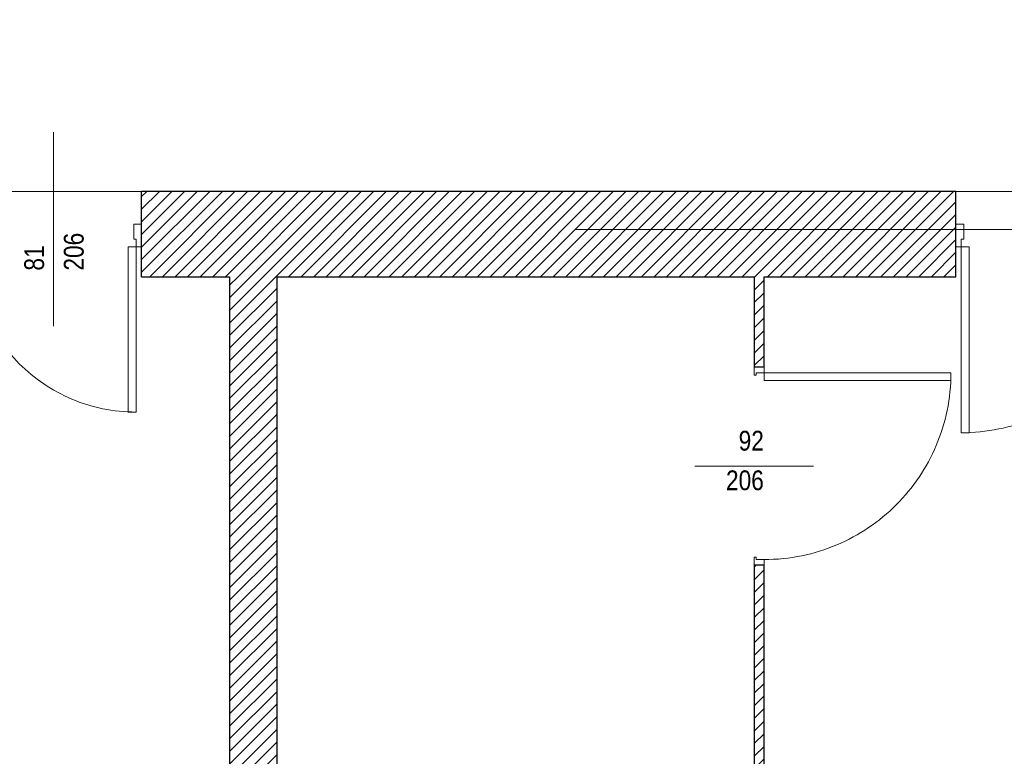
# Model space of a CAD drawing. Header units: millimetres. Extents: x -21056 to 421, y 9759 to 15589.
# Tile 35 of 120: x -5475 to -4978, y 10239 to 10611. Entities that reach past the tile are written whole.
import ezdxf
from ezdxf.enums import TextEntityAlignment as Align

# ---------------------------------------------------------------- set-up
doc = ezdxf.new("R2010")
doc.units = ezdxf.units.MM
doc.header["$LTSCALE"] = 25
doc.header["$MEASUREMENT"] = 0
doc.linetypes.add('Kropki i Kreski', pattern=[670.277762, 352.777767, -176.388884, 0, -141.111112])
doc.linetypes.add('Przerywana', pattern=[240, 120, -120])
for name, color, linetype in [('Drzwi ArchiCAD', 7, 'Continuous'), ('Konstrukcja - Siatki mod', 7, 'Continuous'), ('KR_INW', 7, 'Continuous'), ('NAPIS_SODON', 7, 'Continuous'), ('Znaczniki drzwi ArchiCADa', 7, 'Continuous')]:
    doc.layers.add(name, color=color, linetype=linetype)
for name, color, linetype, lineweight in [('Drzwi ArchiCAD_Nr_pióra__1', 7, 'Continuous', 13), ('Drzwi ArchiCAD_Nr_pióra__27', 7, 'Continuous', 25), ('Konstrukcja - Siatki mod_Nr_pióra__48', 1, 'Continuous', 15), ('KR_INW_Nr_pióra__101', 252, 'Continuous', 5), ('KR_INW_Nr_pióra__27', 7, 'Continuous', 25), ('NAPIS_SODON_Nr_pióra__121', 255, 'Continuous', 0), ('Znaczniki drzwi ArchiCADa_Nr_pióra__20', 1, 'Continuous', 13), ('Znaczniki drzwi ArchiCADa_Nr_pióra__7', 7, 'Continuous', 13)]:
    doc.layers.add(name, color=color, linetype=linetype, lineweight=lineweight)
doc.styles.add('GENERATED_STYLE_1', font='ARIALN.TTF')
pattern_1 = [(45, (0, 0), (-31.819804, 31.819804), [])]

# ---------------------------------------------------------------- blocks, each defined once
blk = doc.blocks.new('Strop_2', base_point=(188316, 115154.1))
at = {"layer": 'NAPIS_SODON_Nr_pióra__121', "linetype": 'Continuous', "flags": 128}
blk.add_lwpolyline([(204667.3, 113397.6), (188316, 113397.6), (188316, 115154.1), (204667.3, 115154.1)], dxfattribs=at)
blk = doc.blocks.new('Drzwi 19_30')
at = {"layer": 'Drzwi ArchiCAD_Nr_pióra__1', "linetype": 'Continuous'}
for p, q in [((431.8, 0), (431.8, 943.7)), ((431.8, 943.7), (471.8, 943.7)), ((471.8, 943.7), (471.8, 0)), ((-471.8, 0), (-499.8, 0)), ((-499.8, 0), (-499.8, -50)), ((-471.8, -40), (-471.8, 0)), ((471.8, 0), (431.8, 0)), ((499.8, 0), (471.8, 0)), ((471.8, 0), (471.8, -40)), ((499.8, -50), (499.8, 0)), ((-459.8, -40), (-471.8, -40)), ((-459.8, -50), (-459.8, -40)), ((471.8, -40), (459.8, -40)), ((459.8, -40), (459.8, -50)), ((-499.8, -50), (-459.8, -50)), ((459.8, -50), (499.8, -50))]:
    blk.add_line(p, q, dxfattribs=at)
at = {"layer": 'Drzwi ArchiCAD_Nr_pióra__1', "linetype": 'Przerywana'}
blk.add_arc((471.8, 0), 943.7, 90, 180, dxfattribs=at)
at = {"layer": 'Drzwi ArchiCAD_Nr_pióra__27', "linetype": 'Continuous'}
for p, q in [((-499.8, 0), (-499.8, -50)), ((499.8, 0), (499.8, -50))]:
    blk.add_line(p, q, dxfattribs=at)
blk = doc.blocks.new('Znacznik Wym 19_35')
at = {"layer": 'Znaczniki drzwi ArchiCADa_Nr_pióra__20', "linetype": 'Continuous'}
blk.add_line((0, 250), (0, -350), dxfattribs=at)
at = {"layer": 'Znaczniki drzwi ArchiCADa_Nr_pióra__7', "style": 'GENERATED_STYLE_1'}
for tag, p in [('AC_MarkerText_2', (-17.6, -97.4)), ('AC_MarkerText_3', (182.4, -161.4))]:
    blk.add_attdef(tag, text='', height=100, rotation=90, dxfattribs=at).set_placement(p, align=Align.BOTTOM_LEFT)
blk = doc.blocks.new('Ściana_94', base_point=(196648.3, 113397.6))
at = {"layer": 'KR_INW_Nr_pióra__101', "linetype": 'Continuous'}
h = blk.add_hatch(dxfattribs=at)
h.set_pattern_fill('Cegła_licówka', color=256, style=0, pattern_type=2)
h.set_pattern_definition(pattern_1)
h.paths.add_polyline_path([(196648.3, 112967.6), (196648.3, 112510.8), (196698.3, 112510.8), (196698.3, 112967.6)])
h = blk.add_hatch(dxfattribs=at)
h.set_pattern_fill('Cegła_licówka', color=256, style=0, pattern_type=2)
h.set_pattern_definition(pattern_1)
h.paths.add_polyline_path([(196648.3, 107385.1), (196698.3, 107385.1), (196698.3, 111511.1), (196648.3, 111511.1)])
at = {"layer": 'KR_INW_Nr_pióra__27', "linetype": 'Continuous'}
for p, q in [((196698.3, 112510.8), (196648.3, 112510.8)), ((196698.3, 111511.1), (196648.3, 111511.1))]:
    blk.add_line(p, q, dxfattribs=at)
at = {"layer": 'KR_INW_Nr_pióra__27', "linetype": 'Continuous', "flags": 128}
for points in [[(196648.3, 112967.6), (196648.3, 112510.8)], [(196698.3, 112510.8), (196698.3, 112967.6)], [(196648.3, 111511.1), (196648.3, 107385.1)], [(196698.3, 107385.1), (196698.3, 111511.1)]]:
    blk.add_lwpolyline(points, dxfattribs=at)
at = {"layer": 'Drzwi ArchiCAD', "linetype": 'Continuous', "xscale": -1, "zscale": 1000, "rotation": 270}
blk.add_blockref('Drzwi 19_30', (196698.3, 112010.9), dxfattribs=at)
at = {"layer": 'Znaczniki drzwi ArchiCADa', "color": 14, "lineweight": 13, "true_color": 0xb00000}
ref = blk.add_blockref('Znacznik Wym 19_35', (196698.3, 112010.9), dxfattribs=dict(at, rotation=270))
ref.add_attrib('AC_MarkerText_2', '92', dxfattribs={"layer": 'Znaczniki drzwi ArchiCADa_Nr_pióra__7', "color": 7, "height": 100, "rotation": 360, "style": 'GENERATED_STYLE_1'}).set_placement((196570.2, 112059.2), align=Align.BOTTOM_LEFT)
ref.add_attrib('AC_MarkerText_3', '206', dxfattribs={"layer": 'Znaczniki drzwi ArchiCADa_Nr_pióra__7', "color": 7, "height": 100, "rotation": 360, "style": 'GENERATED_STYLE_1'}).set_placement((196506.2, 111859.2), align=Align.BOTTOM_LEFT)
blk = doc.blocks.new('Ściana_95', base_point=(193999.4, 113397.6))
at = {"layer": 'KR_INW_Nr_pióra__101', "linetype": 'Continuous'}
h = blk.add_hatch(dxfattribs=at)
h.set_pattern_fill('Cegła_licówka', color=256, style=0, pattern_type=2)
h.set_pattern_definition(pattern_1)
h.paths.add_polyline_path([(193999.4, 112967.6), (193999.4, 107385.1), (194239.4, 107385.1), (194239.4, 112967.6)])
at = {"layer": 'KR_INW_Nr_pióra__27', "linetype": 'Continuous', "flags": 128}
for points in [[(193999.4, 112967.6), (193999.4, 107385.1)], [(194239.4, 107385.1), (194239.4, 112967.6)]]:
    blk.add_lwpolyline(points, dxfattribs=at)
blk = doc.blocks.new('Drzwi 19_46')
at = {"layer": 'Drzwi ArchiCAD_Nr_pióra__1', "linetype": 'Continuous'}
for p, q in [((376.8, 0), (376.8, 833.6)), ((376.8, 833.6), (416.8, 833.6)), ((416.8, 833.6), (416.8, 0)), ((-416.8, 0), (-444.8, 0)), ((-444.8, 0), (-444.8, -115)), ((-416.8, -40), (-416.8, 0)), ((416.8, 0), (376.8, 0)), ((444.8, 0), (416.8, 0)), ((416.8, 0), (416.8, -40)), ((444.8, -115), (444.8, 0)), ((-404.8, -40), (-416.8, -40)), ((-404.8, -115), (-404.8, -40)), ((416.8, -40), (404.8, -40)), ((404.8, -40), (404.8, -115)), ((-444.8, -115), (-404.8, -115)), ((404.8, -115), (444.8, -115))]:
    blk.add_line(p, q, dxfattribs=at)
at = {"layer": 'Drzwi ArchiCAD_Nr_pióra__1', "linetype": 'Przerywana'}
blk.add_arc((416.8, 0), 833.6, 90, 180, dxfattribs=at)
at = {"layer": 'Drzwi ArchiCAD_Nr_pióra__27', "linetype": 'Continuous'}
for p, q in [((-444.8, 0), (-444.8, -115)), ((444.8, 0), (444.8, -115))]:
    blk.add_line(p, q, dxfattribs=at)
blk = doc.blocks.new('Znacznik Wym 19_19')
at = {"layer": 'Znaczniki drzwi ArchiCADa_Nr_pióra__20', "linetype": 'Continuous'}
blk.add_line((0, 250), (0, -730), dxfattribs=at)
at = {"layer": 'Znaczniki drzwi ArchiCADa_Nr_pióra__7', "style": 'GENERATED_STYLE_1'}
for tag, rotation, p in [('AC_MarkerText_5', 180, (737.2, 212.9)), ('AC_MarkerText_3', 270, (-182.4, 30.7)), ('AC_MarkerText_2', 270, (17.6, 30.7))]:
    blk.add_attdef(tag, text='', height=100, rotation=rotation, dxfattribs=at).set_placement(p, align=Align.BOTTOM_LEFT)
blk = doc.blocks.new('Drzwi 19_48')
at = {"layer": 'Drzwi ArchiCAD_Nr_pióra__1', "linetype": 'Continuous'}
for p, q in [((429.2, 0), (429.2, 938.3)), ((429.2, 938.3), (469.2, 938.3)), ((469.2, 938.3), (469.2, 0)), ((-469.2, 0), (-497.2, 0)), ((-497.2, 0), (-497.2, -115)), ((-469.2, -40), (-469.2, 0)), ((469.2, 0), (429.2, 0)), ((497.2, 0), (469.2, 0)), ((469.2, 0), (469.2, -40)), ((497.2, -115), (497.2, 0)), ((-457.2, -40), (-469.2, -40)), ((-457.2, -115), (-457.2, -40)), ((469.2, -40), (457.2, -40)), ((457.2, -40), (457.2, -115)), ((-497.2, -115), (-457.2, -115)), ((457.2, -115), (497.2, -115))]:
    blk.add_line(p, q, dxfattribs=at)
at = {"layer": 'Drzwi ArchiCAD_Nr_pióra__1', "linetype": 'Przerywana'}
blk.add_arc((469.2, 0), 938.3, 90, 180, dxfattribs=at)
at = {"layer": 'Drzwi ArchiCAD_Nr_pióra__27', "linetype": 'Continuous'}
for p, q in [((-497.2, 0), (-497.2, -115)), ((497.2, 0), (497.2, -115))]:
    blk.add_line(p, q, dxfattribs=at)
blk = doc.blocks.new('Ściana_128', base_point=(209438.1, 113397.6))
at = {"layer": 'KR_INW_Nr_pióra__101', "linetype": 'Continuous'}
h = blk.add_hatch(dxfattribs=at)
h.set_pattern_fill('Cegła_licówka', color=256, style=0, pattern_type=2)
h.set_pattern_definition(pattern_1)
h.paths.add_polyline_path([(193555.8, 113117.6), (193555.8, 112967.6), (197666.3, 112967.6), (197666.3, 113117.6), (197666.3, 113232.6), (197666.3, 113397.6), (193555.8, 113397.6), (193555.8, 113232.6)])
at = {"layer": 'KR_INW_Nr_pióra__27', "linetype": 'Continuous'}
for p, q in [((193555.8, 113232.6), (193555.8, 113397.6)), ((197666.3, 113232.6), (197666.3, 113397.6)), ((193555.8, 113117.6), (193555.8, 113232.6)), ((197666.3, 113117.6), (197666.3, 113232.6)), ((193555.8, 112967.6), (193555.8, 113117.6)), ((197666.3, 112967.6), (197666.3, 113117.6))]:
    blk.add_line(p, q, dxfattribs=at)
at = {"layer": 'KR_INW_Nr_pióra__27', "linetype": 'Continuous', "flags": 128}
for points in [[(197666.3, 113397.6), (193555.8, 113397.6)], [(193555.8, 112967.6), (193999.4, 112967.6)], [(194239.4, 112967.6), (196648.3, 112967.6)], [(196698.3, 112967.6), (197666.3, 112967.6)]]:
    blk.add_lwpolyline(points, dxfattribs=at)
at = {"layer": 'Drzwi ArchiCAD', "linetype": 'Continuous', "xscale": -1, "zscale": 1000, "rotation": 180}
blk.add_blockref('Drzwi 19_46', (193111, 113117.6), dxfattribs=at)
at = {"layer": 'Drzwi ArchiCAD', "linetype": 'Continuous', "zscale": 1000, "rotation": 180}
blk.add_blockref('Drzwi 19_48', (198163.4, 113117.6), dxfattribs=at)
at = {"layer": 'Znaczniki drzwi ArchiCADa', "color": 14, "lineweight": 13, "true_color": 0xb00000}
ref = blk.add_blockref('Znacznik Wym 19_19', (193111, 112967.6), dxfattribs=dict(at, rotation=180))
ref.add_attrib('AC_MarkerText_2', '81', dxfattribs={"layer": 'Znaczniki drzwi ArchiCADa_Nr_pióra__7', "color": 7, "height": 100, "rotation": 90, "style": 'GENERATED_STYLE_1'}).set_placement((193093.3, 112998.2), align=Align.BOTTOM_LEFT)
ref.add_attrib('AC_MarkerText_3', '206', dxfattribs={"layer": 'Znaczniki drzwi ArchiCADa_Nr_pióra__7', "color": 7, "height": 100, "rotation": 90, "style": 'GENERATED_STYLE_1'}).set_placement((193293.3, 112998.2), align=Align.BOTTOM_LEFT)
blk = doc.blocks.new('Standardowy znacznik siatki_8')
at = {"layer": 'Konstrukcja - Siatki mod_Nr_pióra__48', "linetype": 'Kropki i Kreski'}
blk.add_line((1000, 0), (72912, 0), dxfattribs=at)

msp = doc.modelspace()

# ---------------------------------------------------------------- block references
at = {"layer": 'Konstrukcja - Siatki mod', "color": 8, "linetype": 'Continuous', "lineweight": 13, "xscale": 0.1, "yscale": 0.1, "zscale": 100}
msp.add_blockref('Standardowy znacznik siatki_8', (-6969.92, 10505.51), dxfattribs=at)
at = {"layer": 'KR_INW', "xscale": 0.1, "yscale": 0.1, "zscale": 0.1}
for name, p in [('Ściana_128', (-3825.04, 10524.68)), ('Ściana_95', (-5368.91, 10524.68)), ('Ściana_94', (-5104.03, 10524.68))]:
    msp.add_blockref(name, p, dxfattribs=at)
at = {"layer": 'NAPIS_SODON', "color": 255, "linetype": 'Continuous', "lineweight": 0, "xscale": 0.1, "yscale": 0.1, "zscale": 0.1}
msp.add_blockref('Strop_2', (-5937.25, 10700.34), dxfattribs=at)

doc.saveas('drawing.dxf')
